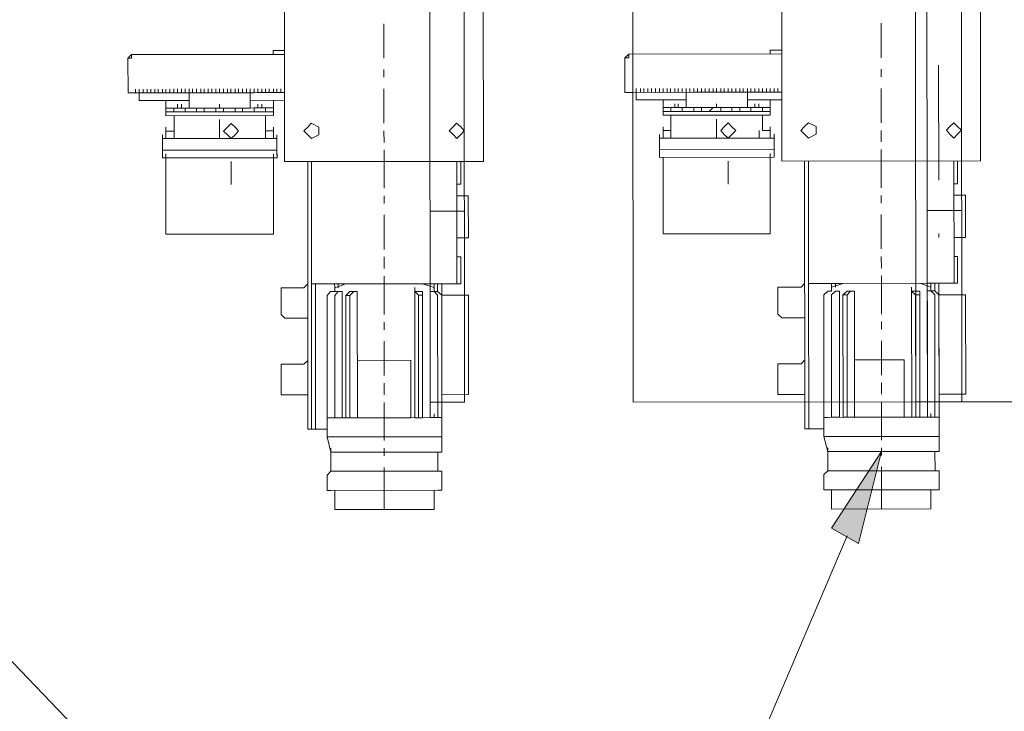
# Model space of a CAD drawing. Header units: inches. Extents: x -5850 to 5646, y 8947 to 13007.
# Tile 83 of 256: x -4312 to -4203, y 10466 to 10542. Entities that reach past the tile are written whole.
import ezdxf

# ---------------------------------------------------------------- set-up
doc = ezdxf.new("R2010")
doc.units = ezdxf.units.IN
doc.header["$MEASUREMENT"] = 0
for name, color, linetype in [('at_Entity', 7, 'Continuous'), ('at_Rect', 7, 'Continuous'), ('at_Solid', 7, 'Continuous')]:
    doc.layers.add(name, color=color, linetype=linetype)

msp = doc.modelspace()

# ---------------------------------------------------------------- hatches: boundary and pattern name
at = {"layer": 'at_Solid', "lineweight": 20}
msp.add_hatch(color=7, dxfattribs=at).paths.add_polyline_path([(-4222.25, 10486.21), (-4216.74, 10494.66), (-4219.29, 10484.52)])

# ---------------------------------------------------------------- linework, layer by layer
at = {"layer": 'at_Entity', "color": 7, "lineweight": 20}
for p, q in [((-4263.6, 11398.13), (-4262.8, 10500.11)), ((-4244.18, 10500.13), (-4244.98, 11398.15)), ((-4212.95, 10500.15), (-4213.75, 11398.17)), ((-4208.68, 11398.18), (-4207.87, 10500.16)), ((-4207.87, 10500.16), (-4208.68, 11398.18)), ((-4266.59, 10500.11), (-4267.33, 11328.01)), ((-4211.67, 10500.15), (-4212.41, 11328.06)), ((-4283.92, 10538.53), (-4283.92, 10538.95)), ((-4283.92, 10538.95), (-4282.69, 10538.95)), ((-4229.04, 10538.58), (-4229.04, 10539)), ((-4229.04, 10539), (-4227.76, 10539)), ((-4299.98, 10538.1), (-4299.59, 10538.51)), ((-4299.97, 10534.29), (-4299.98, 10538.1)), ((-4299.98, 10538.1), (-4299.58, 10538.1)), ((-4299.97, 10534.29), (-4299.98, 10538.1)), ((-4299.98, 10538.1), (-4299.58, 10538.1)), ((-4299.59, 10538.51), (-4282.69, 10538.53)), ((-4299.58, 10538.1), (-4299.59, 10538.51)), ((-4245.1, 10538.14), (-4244.66, 10538.56)), ((-4245.1, 10534.34), (-4245.1, 10538.14)), ((-4245.1, 10538.14), (-4244.66, 10538.14)), ((-4245.1, 10534.34), (-4245.1, 10538.14)), ((-4245.1, 10538.14), (-4244.66, 10538.14)), ((-4244.66, 10538.56), (-4227.76, 10538.58)), ((-4244.66, 10538.14), (-4244.66, 10538.56)), ((-4299.14, 10534.29), (-4299.14, 10534.71)), ((-4299.14, 10534.29), (-4299.14, 10534.71)), ((-4298.74, 10534.29), (-4298.75, 10534.71)), ((-4298.74, 10534.29), (-4298.75, 10534.71)), ((-4298.3, 10534.29), (-4298.3, 10534.71)), ((-4298.3, 10534.29), (-4298.3, 10534.71)), ((-4297.85, 10534.29), (-4297.85, 10534.71)), ((-4297.85, 10534.29), (-4297.85, 10534.71)), ((-4297.46, 10534.29), (-4297.46, 10534.71)), ((-4297.02, 10534.29), (-4297.02, 10534.71)), ((-4296.63, 10534.3), (-4296.63, 10534.71)), ((-4296.18, 10534.3), (-4296.18, 10534.71)), ((-4295.79, 10534.3), (-4295.79, 10534.71)), ((-4295.34, 10534.3), (-4295.34, 10534.71)), ((-4295.34, 10534.3), (-4295.34, 10534.71)), ((-4295.34, 10534.3), (-4295.34, 10534.71)), ((-4294.9, 10534.3), (-4294.9, 10534.72)), ((-4294.9, 10534.3), (-4294.9, 10534.72)), ((-4294.9, 10534.3), (-4294.9, 10534.72)), ((-4294.51, 10534.3), (-4294.51, 10534.72)), ((-4294.51, 10534.3), (-4294.51, 10534.72)), ((-4294.06, 10534.3), (-4294.06, 10534.72)), ((-4294.06, 10534.3), (-4294.06, 10534.72)), ((-4294.06, 10534.3), (-4294.06, 10534.72)), ((-4293.67, 10534.3), (-4293.67, 10534.72)), ((-4293.67, 10534.3), (-4293.67, 10534.72)), ((-4293.67, 10534.3), (-4293.67, 10534.72)), ((-4293.22, 10534.3), (-4293.22, 10534.72)), ((-4293.22, 10534.3), (-4293.22, 10534.72)), ((-4292.83, 10534.3), (-4292.83, 10534.72)), ((-4292.39, 10534.3), (-4292.39, 10534.72)), ((-4292.39, 10534.3), (-4292.39, 10534.72)), ((-4292.39, 10534.3), (-4292.39, 10534.72)), ((-4291.94, 10534.3), (-4291.94, 10534.72)), ((-4291.94, 10534.3), (-4291.94, 10534.72)), ((-4291.55, 10534.3), (-4291.55, 10534.72)), ((-4291.55, 10534.3), (-4291.55, 10534.72)), ((-4291.11, 10534.3), (-4291.11, 10534.72)), ((-4291.11, 10534.3), (-4291.11, 10534.72)), ((-4291.11, 10534.3), (-4291.11, 10534.72)), ((-4290.71, 10534.3), (-4290.72, 10534.72)), ((-4290.27, 10534.3), (-4290.27, 10534.72)), ((-4290.27, 10534.3), (-4290.27, 10534.72)), ((-4289.88, 10534.3), (-4289.88, 10534.72)), ((-4289.88, 10534.3), (-4289.88, 10534.72)), ((-4289.88, 10534.3), (-4289.88, 10534.72)), ((-4289.43, 10534.3), (-4289.43, 10534.72)), ((-4289.43, 10534.3), (-4289.43, 10534.72)), ((-4288.99, 10534.3), (-4288.99, 10534.72)), ((-4288.99, 10534.3), (-4288.99, 10534.72)), ((-4288.99, 10534.3), (-4288.99, 10534.72)), ((-4288.6, 10534.3), (-4288.6, 10534.72)), ((-4288.15, 10534.3), (-4288.15, 10534.72)), ((-4288.15, 10534.3), (-4288.15, 10534.72)), ((-4288.15, 10534.3), (-4288.15, 10534.72)), ((-4287.76, 10534.3), (-4287.76, 10534.72)), ((-4287.76, 10534.3), (-4287.76, 10534.72)), ((-4287.31, 10534.3), (-4287.31, 10534.72)), ((-4287.31, 10534.3), (-4287.31, 10534.72)), ((-4286.87, 10534.3), (-4286.87, 10534.72)), ((-4286.87, 10534.3), (-4286.87, 10534.72)), ((-4286.87, 10534.3), (-4286.87, 10534.72)), ((-4286.48, 10534.3), (-4286.48, 10534.72)), ((-4286.48, 10534.3), (-4286.48, 10534.72)), ((-4286.03, 10534.3), (-4286.03, 10534.72)), ((-4286.03, 10534.3), (-4286.03, 10534.72)), ((-4285.64, 10534.31), (-4285.64, 10534.72)), ((-4285.64, 10534.31), (-4285.64, 10534.72)), ((-4285.64, 10534.31), (-4285.64, 10534.72)), ((-4285.19, 10534.31), (-4285.19, 10534.72)), ((-4285.19, 10534.31), (-4285.19, 10534.72)), ((-4284.8, 10534.31), (-4284.8, 10534.72)), ((-4284.8, 10534.31), (-4284.8, 10534.72)), ((-4284.8, 10534.31), (-4284.8, 10534.72)), ((-4284.36, 10534.31), (-4284.36, 10534.72)), ((-4284.36, 10534.31), (-4284.36, 10534.72)), ((-4284.36, 10534.31), (-4284.36, 10534.72)), ((-4283.91, 10534.31), (-4283.91, 10534.72)), ((-4283.91, 10534.31), (-4283.91, 10534.72)), ((-4283.52, 10534.31), (-4283.52, 10534.73)), ((-4283.08, 10534.31), (-4283.08, 10534.73)), ((-4282.68, 10534.31), (-4282.69, 10534.73)), ((-4244.21, 10534.34), (-4244.21, 10534.76)), ((-4244.21, 10534.34), (-4244.21, 10534.76)), ((-4243.82, 10534.34), (-4243.82, 10534.76)), ((-4243.82, 10534.34), (-4243.82, 10534.76)), ((-4243.37, 10534.34), (-4243.37, 10534.76)), ((-4243.37, 10534.34), (-4243.37, 10534.76)), ((-4242.98, 10534.34), (-4242.98, 10534.76)), ((-4242.98, 10534.34), (-4242.98, 10534.76)), ((-4242.53, 10534.34), (-4242.54, 10534.76)), ((-4242.14, 10534.34), (-4242.14, 10534.76)), ((-4241.7, 10534.34), (-4241.7, 10534.76)), ((-4241.25, 10534.34), (-4241.25, 10534.76)), ((-4240.86, 10534.35), (-4240.86, 10534.76)), ((-4240.86, 10534.35), (-4240.86, 10534.76)), ((-4240.42, 10534.35), (-4240.42, 10534.76)), ((-4240.42, 10534.35), (-4240.42, 10534.76)), ((-4240.42, 10534.35), (-4240.42, 10534.76)), ((-4240.03, 10534.35), (-4240.03, 10534.76)), ((-4240.03, 10534.35), (-4240.03, 10534.76)), ((-4240.03, 10534.35), (-4240.03, 10534.76)), ((-4239.58, 10534.35), (-4239.58, 10534.76)), ((-4239.58, 10534.35), (-4239.58, 10534.76)), ((-4239.19, 10534.35), (-4239.19, 10534.76)), ((-4239.19, 10534.35), (-4239.19, 10534.76)), ((-4239.19, 10534.35), (-4239.19, 10534.76)), ((-4238.74, 10534.35), (-4238.74, 10534.77)), ((-4238.74, 10534.35), (-4238.74, 10534.77)), ((-4238.74, 10534.35), (-4238.74, 10534.77)), ((-4238.3, 10534.35), (-4238.3, 10534.77)), ((-4238.3, 10534.35), (-4238.3, 10534.77)), ((-4237.91, 10534.35), (-4237.91, 10534.77)), ((-4237.91, 10534.35), (-4237.91, 10534.77)), ((-4237.91, 10534.35), (-4237.91, 10534.77)), ((-4237.46, 10534.35), (-4237.46, 10534.77)), ((-4237.07, 10534.35), (-4237.07, 10534.77)), ((-4237.07, 10534.35), (-4237.07, 10534.77)), ((-4236.62, 10534.35), (-4236.62, 10534.77)), ((-4236.62, 10534.35), (-4236.62, 10534.77)), ((-4236.23, 10534.35), (-4236.23, 10534.77)), ((-4236.23, 10534.35), (-4236.23, 10534.77)), ((-4236.23, 10534.35), (-4236.23, 10534.77)), ((-4235.79, 10534.35), (-4235.79, 10534.77)), ((-4235.79, 10534.35), (-4235.79, 10534.77)), ((-4235.34, 10534.35), (-4235.34, 10534.77)), ((-4234.95, 10534.35), (-4234.95, 10534.77)), ((-4234.95, 10534.35), (-4234.95, 10534.77)), ((-4234.95, 10534.35), (-4234.95, 10534.77)), ((-4234.5, 10534.35), (-4234.5, 10534.77)), ((-4234.5, 10534.35), (-4234.5, 10534.77)), ((-4234.11, 10534.35), (-4234.11, 10534.77)), ((-4234.11, 10534.35), (-4234.11, 10534.77)), ((-4234.11, 10534.35), (-4234.11, 10534.77)), ((-4233.67, 10534.35), (-4233.67, 10534.77)), ((-4233.28, 10534.35), (-4233.28, 10534.77)), ((-4233.28, 10534.35), (-4233.28, 10534.77)), ((-4233.28, 10534.35), (-4233.28, 10534.77)), ((-4232.83, 10534.35), (-4232.83, 10534.77)), ((-4232.83, 10534.35), (-4232.83, 10534.77)), ((-4232.39, 10534.35), (-4232.39, 10534.77)), ((-4232.39, 10534.35), (-4232.39, 10534.77)), ((-4232, 10534.35), (-4232, 10534.77)), ((-4232, 10534.35), (-4232, 10534.77)), ((-4232, 10534.35), (-4232, 10534.77)), ((-4231.55, 10534.35), (-4231.55, 10534.77)), ((-4231.55, 10534.35), (-4231.55, 10534.77)), ((-4231.16, 10534.35), (-4231.16, 10534.77)), ((-4231.16, 10534.35), (-4231.16, 10534.77)), ((-4230.71, 10534.35), (-4230.71, 10534.77)), ((-4230.71, 10534.35), (-4230.71, 10534.77)), ((-4230.71, 10534.35), (-4230.71, 10534.77)), ((-4230.27, 10534.35), (-4230.27, 10534.77)), ((-4230.27, 10534.35), (-4230.27, 10534.77)), ((-4229.88, 10534.35), (-4229.88, 10534.77)), ((-4229.88, 10534.35), (-4229.88, 10534.77)), ((-4229.88, 10534.35), (-4229.88, 10534.77)), ((-4229.43, 10534.36), (-4229.43, 10534.77)), ((-4229.43, 10534.36), (-4229.43, 10534.77)), ((-4229.43, 10534.36), (-4229.43, 10534.77)), ((-4229.04, 10534.36), (-4229.04, 10534.77)), ((-4229.04, 10534.36), (-4229.04, 10534.77)), ((-4228.59, 10534.36), (-4228.59, 10534.77)), ((-4228.2, 10534.36), (-4228.2, 10534.77)), ((-4227.76, 10534.36), (-4227.76, 10534.78)), ((-4299.14, 10534.29), (-4299.97, 10534.29)), ((-4282.68, 10534.31), (-4299.14, 10534.29)), ((-4299.14, 10534.29), (-4292.83, 10534.3)), ((-4298.74, 10533.45), (-4298.74, 10534.29)), ((-4293.22, 10533.46), (-4298.74, 10533.45)), ((-4295.79, 10532.61), (-4295.79, 10533.45)), ((-4293.22, 10532.61), (-4293.22, 10534.3)), ((-4292.39, 10534.3), (-4292.83, 10534.3)), ((-4291.94, 10534.3), (-4292.39, 10534.3)), ((-4291.55, 10534.3), (-4291.94, 10534.3)), ((-4291.55, 10534.3), (-4290.71, 10534.3)), ((-4290.71, 10534.3), (-4288.6, 10534.3)), ((-4288.15, 10534.3), (-4288.6, 10534.3)), ((-4287.76, 10534.3), (-4288.15, 10534.3)), ((-4287.31, 10534.3), (-4287.76, 10534.3)), ((-4286.87, 10534.3), (-4287.31, 10534.3)), ((-4286.48, 10534.3), (-4286.87, 10534.3)), ((-4286.03, 10534.3), (-4286.48, 10534.3)), ((-4286.48, 10532.61), (-4286.48, 10534.3)), ((-4282.68, 10533.47), (-4286.48, 10533.46)), ((-4285.64, 10534.31), (-4286.03, 10534.3)), ((-4285.19, 10534.31), (-4285.64, 10534.31)), ((-4285.19, 10534.31), (-4282.68, 10534.31)), ((-4283.91, 10533.46), (-4283.91, 10532.62)), ((-4244.21, 10534.34), (-4245.1, 10534.34)), ((-4227.76, 10534.36), (-4244.21, 10534.34)), ((-4244.21, 10534.34), (-4237.46, 10534.35)), ((-4243.82, 10533.5), (-4243.82, 10534.34)), ((-4238.3, 10533.51), (-4243.82, 10533.5)), ((-4240.86, 10532.66), (-4240.86, 10533.5)), ((-4238.3, 10532.66), (-4238.3, 10534.35)), ((-4237.07, 10534.35), (-4237.46, 10534.35)), ((-4236.62, 10534.35), (-4237.07, 10534.35)), ((-4236.62, 10534.35), (-4235.79, 10534.35)), ((-4235.79, 10534.35), (-4235.34, 10534.35)), ((-4235.34, 10534.35), (-4233.67, 10534.35)), ((-4233.28, 10534.35), (-4233.67, 10534.35)), ((-4232.83, 10534.35), (-4233.28, 10534.35)), ((-4232.39, 10534.35), (-4232.83, 10534.35)), ((-4232, 10534.35), (-4232.39, 10534.35)), ((-4231.55, 10534.35), (-4232, 10534.35)), ((-4231.16, 10534.35), (-4231.55, 10534.35)), ((-4231.55, 10532.66), (-4231.55, 10534.35)), ((-4227.76, 10533.51), (-4231.55, 10533.51)), ((-4230.71, 10534.35), (-4231.16, 10534.35)), ((-4230.27, 10534.35), (-4230.71, 10534.35)), ((-4230.27, 10534.35), (-4227.76, 10534.36)), ((-4229.04, 10533.51), (-4229.04, 10532.67)), ((-4295.79, 10532.18), (-4295.79, 10532.61)), ((-4294.9, 10532.61), (-4295.79, 10532.61)), ((-4293.67, 10532.61), (-4294.9, 10532.61)), ((-4294.9, 10532.61), (-4294.9, 10532.18)), ((-4294.9, 10532.61), (-4294.51, 10532.61)), ((-4294.51, 10532.61), (-4294.51, 10533.03)), ((-4294.51, 10532.61), (-4294.51, 10533.03)), ((-4294.51, 10532.61), (-4294.06, 10532.61)), ((-4294.06, 10532.61), (-4294.06, 10533.03)), ((-4294.06, 10532.61), (-4294.06, 10533.03)), ((-4294.06, 10532.61), (-4293.67, 10532.61)), ((-4293.67, 10532.61), (-4292.39, 10532.61)), ((-4293.67, 10532.18), (-4293.67, 10532.61)), ((-4286.48, 10532.61), (-4293.22, 10532.61)), ((-4292.39, 10532.19), (-4292.39, 10532.61)), ((-4292.39, 10532.19), (-4292.39, 10532.61)), ((-4291.55, 10532.19), (-4291.55, 10532.61)), ((-4289.43, 10532.61), (-4290.27, 10532.61)), ((-4290.27, 10532.61), (-4290.27, 10532.19)), ((-4289.43, 10532.61), (-4290.27, 10532.61)), ((-4289.88, 10532.61), (-4289.88, 10533.04)), ((-4289.88, 10532.61), (-4289.88, 10533.04)), ((-4289.43, 10532.19), (-4289.43, 10532.61)), ((-4288.15, 10532.19), (-4288.15, 10532.61)), ((-4287.31, 10532.61), (-4286.03, 10532.62)), ((-4287.31, 10532.19), (-4287.31, 10532.61)), ((-4287.31, 10532.19), (-4287.31, 10532.61)), ((-4284.8, 10532.62), (-4286.03, 10532.62)), ((-4286.03, 10532.62), (-4286.03, 10532.19)), ((-4286.03, 10532.62), (-4285.64, 10532.62)), ((-4285.64, 10532.62), (-4285.64, 10533.04)), ((-4285.19, 10532.62), (-4285.19, 10533.04)), ((-4285.19, 10532.62), (-4285.19, 10533.04)), ((-4285.19, 10532.62), (-4284.8, 10532.62)), ((-4284.8, 10532.62), (-4283.91, 10532.62)), ((-4284.8, 10532.19), (-4284.8, 10532.62)), ((-4283.91, 10532.19), (-4283.91, 10532.62)), ((-4240.86, 10532.23), (-4240.86, 10532.66)), ((-4240.02, 10532.66), (-4240.86, 10532.66)), ((-4240.86, 10532.23), (-4229.04, 10532.24)), ((-4240.86, 10532.23), (-4240.86, 10531.81)), ((-4238.74, 10532.66), (-4240.02, 10532.66)), ((-4240.02, 10532.66), (-4240.02, 10532.23)), ((-4240.02, 10532.66), (-4239.58, 10532.66)), ((-4239.58, 10532.66), (-4239.58, 10533.08)), ((-4239.58, 10532.66), (-4239.58, 10533.08)), ((-4239.58, 10532.66), (-4239.19, 10532.66)), ((-4239.19, 10532.66), (-4239.19, 10533.08)), ((-4239.19, 10532.66), (-4239.19, 10533.08)), ((-4239.19, 10532.66), (-4238.74, 10532.66)), ((-4238.74, 10532.66), (-4237.46, 10532.66)), ((-4238.74, 10532.23), (-4238.74, 10532.66)), ((-4231.55, 10532.66), (-4238.3, 10532.66)), ((-4237.46, 10532.23), (-4237.46, 10532.66)), ((-4237.46, 10532.23), (-4237.46, 10532.66)), ((-4235.79, 10532.24), (-4237.46, 10532.23)), ((-4236.62, 10532.24), (-4236.62, 10532.66)), ((-4235.34, 10532.66), (-4235.79, 10532.24)), ((-4234.5, 10532.66), (-4235.34, 10532.66)), ((-4235.34, 10532.66), (-4234.95, 10532.66)), ((-4234.5, 10532.66), (-4235.34, 10532.66)), ((-4234.95, 10532.66), (-4234.95, 10533.08)), ((-4234.95, 10532.66), (-4234.95, 10533.08)), ((-4234.5, 10532.24), (-4234.5, 10532.66)), ((-4232.38, 10532.24), (-4234.5, 10532.24)), ((-4233.28, 10532.24), (-4233.28, 10532.66)), ((-4232.38, 10532.66), (-4231.16, 10532.66)), ((-4232.38, 10532.24), (-4232.38, 10532.66)), ((-4232.38, 10532.24), (-4232.38, 10532.66)), ((-4229.87, 10532.67), (-4231.16, 10532.66)), ((-4231.16, 10532.66), (-4231.16, 10532.24)), ((-4231.16, 10532.66), (-4230.71, 10532.66)), ((-4230.71, 10532.66), (-4230.71, 10533.09)), ((-4230.27, 10532.66), (-4230.27, 10533.09)), ((-4230.27, 10532.66), (-4230.27, 10533.09)), ((-4230.27, 10532.66), (-4229.87, 10532.67)), ((-4229.87, 10532.67), (-4229.04, 10532.67)), ((-4229.87, 10532.24), (-4229.87, 10532.67)), ((-4229.04, 10532.24), (-4229.04, 10532.67)), ((-4229.04, 10532.24), (-4229.04, 10531.82)), ((-4295.79, 10532.18), (-4283.91, 10532.19)), ((-4295.79, 10532.18), (-4295.79, 10531.76)), ((-4295.79, 10531.76), (-4283.91, 10531.77)), ((-4294.89, 10531.34), (-4294.89, 10531.76)), ((-4294.89, 10530.07), (-4294.89, 10531.34)), ((-4290.27, 10532.19), (-4292.39, 10532.19)), ((-4289.87, 10529.23), (-4289.88, 10531.35)), ((-4287.31, 10532.19), (-4289.43, 10532.19)), ((-4284.8, 10531.35), (-4284.8, 10531.77)), ((-4284.8, 10530.08), (-4284.8, 10531.35)), ((-4283.91, 10532.19), (-4283.91, 10531.77)), ((-4240.86, 10531.81), (-4229.04, 10531.82)), ((-4240.02, 10531.39), (-4240.02, 10531.81)), ((-4240.02, 10530.12), (-4240.02, 10531.39)), ((-4234.95, 10529.28), (-4234.95, 10531.39)), ((-4229.87, 10531.4), (-4229.87, 10531.82)), ((-4229.87, 10530.13), (-4229.87, 10531.4)), ((-4295.79, 10530.07), (-4295.79, 10530.49)), ((-4295.79, 10530.07), (-4294.89, 10530.07)), ((-4295.78, 10529.23), (-4295.79, 10530.07)), ((-4294.89, 10530.07), (-4294.89, 10530.49)), ((-4294.89, 10529.23), (-4294.89, 10530.07)), ((-4289.43, 10530.07), (-4288.98, 10530.5)), ((-4288.98, 10529.65), (-4289.43, 10530.07)), ((-4288.98, 10530.5), (-4288.59, 10530.92)), ((-4288.59, 10530.92), (-4288.15, 10530.5)), ((-4288.15, 10530.5), (-4287.76, 10530.08)), ((-4287.76, 10530.08), (-4288.15, 10529.65)), ((-4284.8, 10530.08), (-4284.8, 10530.5)), ((-4284.8, 10530.08), (-4283.91, 10530.08)), ((-4284.8, 10529.24), (-4284.8, 10530.08)), ((-4283.91, 10530.08), (-4283.91, 10530.5)), ((-4283.91, 10529.24), (-4283.91, 10530.08)), ((-4280.56, 10530.08), (-4280.12, 10530.51)), ((-4280.12, 10529.66), (-4280.56, 10530.08)), ((-4280.12, 10530.51), (-4279.73, 10530.93)), ((-4279.73, 10530.93), (-4278.89, 10530.51)), ((-4278.89, 10530.51), (-4278.89, 10529.66)), ((-4264.5, 10530.1), (-4264.06, 10530.52)), ((-4264.06, 10529.67), (-4264.5, 10530.1)), ((-4264.06, 10530.52), (-4263.67, 10530.95)), ((-4263.67, 10530.95), (-4263.22, 10530.52)), ((-4263.22, 10530.52), (-4262.83, 10530.1)), ((-4262.83, 10530.1), (-4263.22, 10529.67)), ((-4240.86, 10530.12), (-4240.86, 10530.54)), ((-4240.86, 10530.12), (-4240.02, 10530.12)), ((-4240.86, 10529.28), (-4240.86, 10530.12)), ((-4240.02, 10530.12), (-4240.02, 10530.54)), ((-4240.02, 10529.28), (-4240.02, 10530.12)), ((-4234.5, 10530.12), (-4234.11, 10530.55)), ((-4234.11, 10529.7), (-4234.5, 10530.12)), ((-4234.11, 10530.55), (-4233.67, 10530.97)), ((-4233.67, 10530.97), (-4233.27, 10530.55)), ((-4233.27, 10530.55), (-4232.83, 10530.13)), ((-4232.83, 10530.13), (-4233.27, 10529.7)), ((-4230.26, 10529.29), (-4230.26, 10530.13)), ((-4229.87, 10530.13), (-4229.87, 10530.55)), ((-4229.87, 10530.13), (-4229.04, 10530.13)), ((-4229.04, 10530.13), (-4229.04, 10530.55)), ((-4229.04, 10529.29), (-4229.04, 10530.13)), ((-4225.63, 10530.13), (-4225.24, 10530.56)), ((-4225.24, 10529.71), (-4225.63, 10530.13)), ((-4225.24, 10530.56), (-4224.8, 10530.98)), ((-4224.8, 10530.98), (-4223.96, 10530.56)), ((-4223.96, 10530.56), (-4223.96, 10529.71)), ((-4209.57, 10530.15), (-4209.18, 10530.57)), ((-4209.18, 10529.72), (-4209.57, 10530.15)), ((-4209.18, 10530.57), (-4208.74, 10530.99)), ((-4208.74, 10530.99), (-4208.35, 10530.57)), ((-4208.35, 10530.57), (-4207.9, 10530.15)), ((-4207.9, 10530.15), (-4208.35, 10529.72)), ((-4296.18, 10529.23), (-4296.18, 10529.64)), ((-4283.52, 10529.24), (-4296.18, 10529.23)), ((-4296.18, 10529.23), (-4296.17, 10527.96)), ((-4288.59, 10529.23), (-4288.98, 10529.65)), ((-4288.15, 10529.65), (-4288.59, 10529.23)), ((-4283.52, 10529.24), (-4283.52, 10529.66)), ((-4283.52, 10527.97), (-4283.52, 10529.24)), ((-4279.72, 10529.24), (-4280.12, 10529.66)), ((-4278.89, 10529.66), (-4279.72, 10529.24)), ((-4263.66, 10529.26), (-4264.06, 10529.67)), ((-4263.22, 10529.67), (-4263.66, 10529.26)), ((-4241.25, 10529.28), (-4241.25, 10529.69)), ((-4228.59, 10529.29), (-4241.25, 10529.28)), ((-4241.25, 10529.28), (-4241.25, 10528.01)), ((-4233.66, 10529.28), (-4234.11, 10529.7)), ((-4233.27, 10529.7), (-4233.66, 10529.28)), ((-4228.59, 10529.29), (-4228.59, 10529.71)), ((-4228.59, 10528.02), (-4228.59, 10529.29)), ((-4224.8, 10529.29), (-4225.24, 10529.71)), ((-4223.96, 10529.71), (-4224.8, 10529.29)), ((-4208.74, 10529.3), (-4209.18, 10529.72)), ((-4208.35, 10529.72), (-4208.74, 10529.3)), ((-4296.17, 10527.96), (-4296.17, 10528.38)), ((-4296.17, 10527.96), (-4296.17, 10528.38)), ((-4283.52, 10527.97), (-4296.17, 10527.96)), ((-4296.17, 10527.96), (-4283.52, 10527.97)), ((-4296.17, 10527.11), (-4296.17, 10527.96)), ((-4283.52, 10527.97), (-4283.52, 10528.4)), ((-4283.52, 10527.97), (-4283.52, 10528.4)), ((-4283.51, 10527.12), (-4283.52, 10527.97)), ((-4241.25, 10528.01), (-4241.25, 10528.43)), ((-4241.25, 10528.01), (-4241.25, 10528.43)), ((-4228.59, 10528.02), (-4241.25, 10528.01)), ((-4241.25, 10528.01), (-4228.59, 10528.02)), ((-4241.25, 10527.16), (-4241.25, 10528.01)), ((-4228.59, 10528.02), (-4228.59, 10528.45)), ((-4228.59, 10528.02), (-4228.59, 10528.45)), ((-4228.59, 10527.17), (-4228.59, 10528.02)), ((-4296.17, 10527.11), (-4296.17, 10527.54)), ((-4296.17, 10527.11), (-4283.51, 10527.12)), ((-4295.78, 10527.11), (-4295.78, 10527.54)), ((-4295.78, 10527.11), (-4295.78, 10518.67)), ((-4283.91, 10527.12), (-4283.91, 10527.55)), ((-4283.91, 10527.12), (-4283.9, 10518.68)), ((-4283.51, 10527.12), (-4283.52, 10527.55)), ((-4241.25, 10527.16), (-4241.25, 10527.59)), ((-4241.25, 10527.16), (-4228.59, 10527.17)), ((-4240.86, 10527.16), (-4240.85, 10518.71)), ((-4229.03, 10527.17), (-4229.03, 10527.6)), ((-4229.03, 10527.17), (-4229.03, 10518.72)), ((-4228.59, 10527.17), (-4228.59, 10527.6)), ((-4288.59, 10524.16), (-4288.59, 10526.7)), ((-4280.11, 10526.7), (-4280.09, 10497.56)), ((-4279.72, 10524.17), (-4279.72, 10526.7)), ((-4279.72, 10526.7), (-4279.71, 10513.19)), ((-4263.65, 10513.21), (-4263.66, 10526.72)), ((-4263.21, 10524.19), (-4263.22, 10526.72)), ((-4233.66, 10524.21), (-4233.66, 10526.75)), ((-4225.24, 10526.75), (-4225.21, 10497.61)), ((-4224.79, 10524.22), (-4224.79, 10526.75)), ((-4224.79, 10526.75), (-4224.78, 10513.24)), ((-4208.72, 10513.26), (-4208.73, 10526.77)), ((-4208.34, 10524.24), (-4208.34, 10526.77)), ((-4224.79, 10524.22), (-4224.79, 10524.64)), ((-4279.72, 10524.17), (-4279.72, 10524.59)), ((-4279.72, 10524.17), (-4279.71, 10516.15)), ((-4263.66, 10524.19), (-4263.21, 10524.19)), ((-4224.79, 10524.22), (-4224.79, 10516.2)), ((-4208.73, 10524.24), (-4208.34, 10524.24)), ((-4262.38, 10522.92), (-4263.66, 10522.92)), ((-4262.37, 10518.28), (-4262.38, 10522.92)), ((-4207.45, 10522.97), (-4208.73, 10522.97)), ((-4207.44, 10518.33), (-4207.45, 10522.97)), ((-4262.82, 10521.23), (-4266.61, 10521.23)), ((-4207.89, 10521.28), (-4211.69, 10521.28)), ((-4295.78, 10518.67), (-4295.78, 10519.09)), ((-4295.78, 10518.67), (-4286.85, 10518.67)), ((-4283.9, 10518.68), (-4286.85, 10518.67)), ((-4283.9, 10518.68), (-4283.9, 10519.1)), ((-4263.65, 10518.28), (-4262.37, 10518.28)), ((-4240.85, 10518.71), (-4240.85, 10519.14)), ((-4240.85, 10518.71), (-4231.98, 10518.72)), ((-4229.03, 10518.72), (-4231.98, 10518.72)), ((-4229.03, 10518.72), (-4229.03, 10519.15)), ((-4208.73, 10518.32), (-4207.44, 10518.33)), ((-4279.71, 10516.15), (-4279.71, 10516.57)), ((-4279.71, 10513.19), (-4279.71, 10516.15)), ((-4263.65, 10516.16), (-4263.21, 10516.16)), ((-4263.21, 10516.16), (-4263.2, 10513.21)), ((-4224.79, 10516.2), (-4224.79, 10516.62)), ((-4224.78, 10513.24), (-4224.79, 10516.2)), ((-4208.73, 10516.21), (-4208.33, 10516.21)), ((-4208.33, 10516.21), (-4208.33, 10513.26)), ((-4283.06, 10512.34), (-4283.06, 10512.77)), ((-4283.06, 10512.77), (-4282.67, 10512.77)), ((-4282.67, 10512.77), (-4280.55, 10512.77)), ((-4280.1, 10513.19), (-4280.55, 10512.77)), ((-4279.71, 10513.19), (-4263.65, 10513.21)), ((-4276.31, 10513.2), (-4279.71, 10513.19)), ((-4279.71, 10513.19), (-4279.7, 10497.14)), ((-4279.25, 10497.14), (-4279.26, 10513.19)), ((-4277.14, 10512.77), (-4277.15, 10513.19)), ((-4275.92, 10513.2), (-4277.14, 10512.77)), ((-4277.14, 10512.77), (-4277.14, 10512.35)), ((-4276.75, 10513.2), (-4276.75, 10512.77)), ((-4268.28, 10512.36), (-4268.28, 10512.78)), ((-4266.16, 10512.78), (-4267.44, 10513.2)), ((-4263.2, 10513.21), (-4266.61, 10513.2)), ((-4266.16, 10512.78), (-4266.16, 10513.2)), ((-4266.16, 10512.78), (-4266.16, 10512.36)), ((-4265.77, 10513.2), (-4265.77, 10512.36)), ((-4265.32, 10511.93), (-4265.32, 10513.21)), ((-4228.18, 10512.81), (-4227.74, 10512.82)), ((-4228.18, 10512.39), (-4228.18, 10512.81)), ((-4227.74, 10512.82), (-4225.62, 10512.82)), ((-4225.23, 10513.24), (-4225.62, 10512.82)), ((-4224.78, 10513.24), (-4208.72, 10513.26)), ((-4224.78, 10513.24), (-4224.77, 10497.19)), ((-4224.77, 10497.19), (-4224.78, 10513.24)), ((-4221.38, 10513.24), (-4224.78, 10513.24)), ((-4220.99, 10513.24), (-4222.27, 10512.82)), ((-4222.27, 10512.82), (-4222.27, 10513.24)), ((-4222.27, 10512.82), (-4222.27, 10512.4)), ((-4221.83, 10513.24), (-4221.83, 10512.82)), ((-4213.41, 10512.4), (-4213.41, 10512.83)), ((-4211.29, 10512.83), (-4212.51, 10513.25)), ((-4208.33, 10513.26), (-4211.68, 10513.25)), ((-4211.29, 10512.83), (-4211.29, 10513.25)), ((-4211.29, 10512.83), (-4211.29, 10512.41)), ((-4210.84, 10513.25), (-4210.84, 10512.41)), ((-4210.39, 10511.98), (-4210.4, 10513.25)), ((-4283.05, 10509.8), (-4283.06, 10512.34)), ((-4277.98, 10511.92), (-4277.59, 10512.35)), ((-4277.59, 10512.35), (-4277.98, 10511.92)), ((-4277.97, 10498.41), (-4277.98, 10511.92)), ((-4277.98, 10511.92), (-4277.97, 10498.41)), ((-4276.75, 10512.35), (-4277.59, 10512.35)), ((-4277.14, 10511.92), (-4276.75, 10512.35)), ((-4276.75, 10512.35), (-4277.14, 10511.92)), ((-4277.13, 10498.41), (-4277.14, 10511.92)), ((-4277.14, 10511.92), (-4277.13, 10498.41)), ((-4276.31, 10512.35), (-4276.75, 10512.35)), ((-4276.3, 10498.41), (-4276.31, 10512.35)), ((-4275.47, 10512.35), (-4275.92, 10511.92)), ((-4275.91, 10498.41), (-4275.92, 10511.92)), ((-4275.92, 10511.92), (-4275.47, 10511.92)), ((-4275.47, 10511.92), (-4275.03, 10512.35)), ((-4275.03, 10512.35), (-4275.47, 10512.35)), ((-4275.47, 10511.92), (-4275.46, 10498.41)), ((-4274.64, 10512.35), (-4275.03, 10512.35)), ((-4274.62, 10498.41), (-4274.64, 10512.35)), ((-4268.28, 10512.36), (-4268.27, 10498.41)), ((-4267.44, 10512.36), (-4268.28, 10512.36)), ((-4268.28, 10512.36), (-4267.89, 10511.93)), ((-4267.88, 10498.41), (-4267.89, 10511.93)), ((-4267.89, 10511.93), (-4267.44, 10511.93)), ((-4267.44, 10511.93), (-4267.44, 10512.36)), ((-4267.44, 10511.93), (-4267.43, 10498.41)), ((-4266.61, 10512.36), (-4266.59, 10498.42)), ((-4266.16, 10512.36), (-4266.61, 10512.36)), ((-4266.16, 10512.36), (-4265.77, 10512.36)), ((-4265.77, 10511.93), (-4266.16, 10512.36)), ((-4266.16, 10512.36), (-4265.77, 10511.93)), ((-4265.77, 10512.36), (-4265.32, 10511.93)), ((-4265.76, 10498.42), (-4265.77, 10511.93)), ((-4265.77, 10511.93), (-4265.76, 10498.42)), ((-4262.37, 10511.94), (-4265.32, 10511.93)), ((-4265.31, 10498.42), (-4265.32, 10511.93)), ((-4262.36, 10500.96), (-4262.37, 10511.94)), ((-4228.18, 10509.85), (-4228.18, 10512.39)), ((-4223.11, 10511.97), (-4222.66, 10512.4)), ((-4222.66, 10512.4), (-4223.11, 10511.97)), ((-4223.1, 10498.45), (-4223.11, 10511.97)), ((-4223.11, 10511.97), (-4223.1, 10498.45)), ((-4222.27, 10512.4), (-4222.66, 10512.4)), ((-4222.27, 10511.97), (-4221.83, 10512.4)), ((-4221.83, 10512.4), (-4222.27, 10511.97)), ((-4222.26, 10498.46), (-4222.27, 10511.97)), ((-4222.27, 10511.97), (-4222.26, 10498.46)), ((-4221.38, 10512.4), (-4221.83, 10512.4)), ((-4221.37, 10498.46), (-4221.38, 10512.4)), ((-4220.54, 10512.4), (-4220.99, 10511.97)), ((-4220.98, 10498.46), (-4220.99, 10511.97)), ((-4220.99, 10511.97), (-4220.54, 10511.97)), ((-4220.54, 10511.97), (-4220.15, 10512.4)), ((-4220.15, 10512.4), (-4220.54, 10512.4)), ((-4220.54, 10511.97), (-4220.53, 10498.46)), ((-4219.71, 10512.4), (-4220.15, 10512.4)), ((-4219.7, 10498.46), (-4219.71, 10512.4)), ((-4213.41, 10512.4), (-4213.39, 10498.46)), ((-4212.51, 10512.4), (-4213.41, 10512.4)), ((-4213.41, 10512.4), (-4212.96, 10511.98)), ((-4212.95, 10498.46), (-4212.96, 10511.98)), ((-4212.96, 10511.98), (-4212.51, 10511.98)), ((-4212.51, 10511.98), (-4212.51, 10512.4)), ((-4212.51, 10511.98), (-4212.5, 10498.46)), ((-4211.68, 10512.41), (-4211.66, 10498.46)), ((-4211.29, 10512.41), (-4211.68, 10512.41)), ((-4211.29, 10512.41), (-4210.84, 10512.41)), ((-4210.84, 10511.98), (-4211.29, 10512.41)), ((-4211.29, 10512.41), (-4210.84, 10511.98)), ((-4210.84, 10512.41), (-4210.39, 10511.98)), ((-4210.83, 10498.47), (-4210.84, 10511.98)), ((-4210.84, 10511.98), (-4210.83, 10498.47)), ((-4207.44, 10511.99), (-4210.39, 10511.98)), ((-4210.38, 10498.47), (-4210.39, 10511.98)), ((-4207.43, 10501.01), (-4207.44, 10511.99)), ((-4282.66, 10509.39), (-4283.05, 10509.8)), ((-4282.66, 10509.39), (-4280.54, 10509.39)), ((-4280.54, 10509.39), (-4280.1, 10509.39)), ((-4227.73, 10509.44), (-4228.18, 10509.85)), ((-4227.73, 10509.44), (-4225.62, 10509.44)), ((-4225.62, 10509.44), (-4225.23, 10509.44)), ((-4283.05, 10503.89), (-4283.05, 10504.32)), ((-4283.05, 10504.32), (-4282.66, 10504.32)), ((-4282.66, 10504.32), (-4280.54, 10504.32)), ((-4280.09, 10504.74), (-4280.54, 10504.32)), ((-4268.72, 10504.75), (-4274.63, 10504.74)), ((-4274.63, 10504.74), (-4274.62, 10498.41)), ((-4268.71, 10498.41), (-4268.72, 10504.75)), ((-4228.18, 10503.94), (-4228.18, 10504.37)), ((-4228.18, 10504.37), (-4227.73, 10504.37)), ((-4228.17, 10501.41), (-4228.18, 10503.94)), ((-4227.73, 10504.37), (-4225.61, 10504.37)), ((-4225.22, 10504.79), (-4225.61, 10504.37)), ((-4214.24, 10504.8), (-4219.7, 10504.79)), ((-4219.7, 10504.79), (-4219.7, 10498.46)), ((-4214.23, 10498.46), (-4214.24, 10504.8)), ((-4283.05, 10501.36), (-4283.05, 10503.89)), ((-4283.05, 10500.94), (-4283.05, 10501.36)), ((-4282.66, 10500.94), (-4283.05, 10500.94)), ((-4282.66, 10500.94), (-4280.54, 10500.94)), ((-4280.54, 10500.94), (-4280.09, 10500.94)), ((-4262.36, 10500.96), (-4265.31, 10500.95)), ((-4228.17, 10500.99), (-4228.17, 10501.41)), ((-4227.73, 10500.99), (-4228.17, 10500.99)), ((-4227.73, 10500.99), (-4225.61, 10500.99)), ((-4225.61, 10500.99), (-4225.22, 10500.99)), ((-4207.43, 10501.01), (-4210.38, 10501)), ((-4262.8, 10500.11), (-4266.59, 10500.11)), ((-4212.95, 10500.15), (-4244.18, 10500.13)), ((-4210.38, 10500.16), (-4212.95, 10500.15)), ((-4207.87, 10500.16), (-4211.67, 10500.15)), ((-4207.87, 10500.16), (-4210.38, 10500.16)), ((-4171.96, 10500.19), (-4207.87, 10500.16)), ((-4277.13, 10498.41), (-4277.13, 10498.83)), ((-4266.15, 10498.42), (-4266.15, 10498.84)), ((-4265.76, 10498.42), (-4265.76, 10498.84)), ((-4265.76, 10498.42), (-4265.76, 10498.84)), ((-4265.31, 10498.42), (-4265.31, 10498.84)), ((-4265.31, 10498.42), (-4265.31, 10498.84)), ((-4222.26, 10498.46), (-4222.26, 10498.88)), ((-4211.27, 10498.46), (-4211.28, 10498.89)), ((-4210.83, 10498.47), (-4210.83, 10498.89)), ((-4210.83, 10498.47), (-4210.83, 10498.89)), ((-4210.38, 10498.47), (-4210.38, 10498.89)), ((-4210.38, 10498.47), (-4210.38, 10498.89)), ((-4280.09, 10497.14), (-4280.09, 10497.56)), ((-4280.09, 10497.56), (-4280.09, 10497.14)), ((-4280.09, 10497.14), (-4280.09, 10497.56)), ((-4279.7, 10497.14), (-4279.7, 10497.56)), ((-4277.97, 10498.41), (-4277.97, 10496.72)), ((-4277.97, 10498.41), (-4277.13, 10498.41)), ((-4277.97, 10498.41), (-4277.58, 10498.41)), ((-4277.58, 10498.41), (-4274.62, 10498.41)), ((-4277.13, 10498.41), (-4276.3, 10498.41)), ((-4275.46, 10498.41), (-4275.91, 10498.41)), ((-4275.46, 10498.41), (-4274.62, 10498.41)), ((-4274.62, 10498.41), (-4268.71, 10498.41)), ((-4265.31, 10498.42), (-4268.71, 10498.41)), ((-4268.27, 10498.41), (-4267.88, 10498.41)), ((-4267.43, 10498.41), (-4267.88, 10498.41)), ((-4266.59, 10498.42), (-4265.76, 10498.42)), ((-4265.76, 10498.42), (-4265.31, 10498.42)), ((-4265.31, 10498.42), (-4265.31, 10496.73)), ((-4225.21, 10497.19), (-4225.21, 10497.61)), ((-4225.21, 10497.61), (-4225.21, 10497.19)), ((-4225.21, 10497.19), (-4225.21, 10497.61)), ((-4224.77, 10497.19), (-4224.77, 10497.61)), ((-4223.1, 10498.45), (-4222.26, 10498.46)), ((-4223.1, 10498.45), (-4223.1, 10496.76)), ((-4223.1, 10498.45), (-4222.65, 10498.45)), ((-4222.65, 10498.45), (-4219.7, 10498.46)), ((-4222.26, 10498.46), (-4221.37, 10498.46)), ((-4220.53, 10498.46), (-4220.98, 10498.46)), ((-4220.53, 10498.46), (-4219.7, 10498.46)), ((-4219.7, 10498.46), (-4214.23, 10498.46)), ((-4210.38, 10498.47), (-4214.23, 10498.46)), ((-4213.39, 10498.46), (-4212.95, 10498.46)), ((-4212.5, 10498.46), (-4212.95, 10498.46)), ((-4211.66, 10498.46), (-4210.83, 10498.47)), ((-4210.83, 10498.47), (-4210.38, 10498.47)), ((-4210.38, 10498.47), (-4210.38, 10496.78)), ((-4280.09, 10497.14), (-4279.7, 10497.14)), ((-4279.7, 10497.14), (-4280.09, 10497.14)), ((-4279.7, 10497.14), (-4279.25, 10497.14)), ((-4277.97, 10497.14), (-4279.25, 10497.14)), ((-4277.97, 10496.29), (-4277.97, 10496.72)), ((-4265.31, 10496.73), (-4265.31, 10496.3)), ((-4225.21, 10497.19), (-4224.77, 10497.19)), ((-4224.77, 10497.19), (-4225.21, 10497.19)), ((-4223.1, 10497.19), (-4224.77, 10497.19)), ((-4223.09, 10496.34), (-4223.1, 10496.76)), ((-4210.38, 10496.35), (-4223.09, 10496.34)), ((-4223.09, 10496.34), (-4222.65, 10494.66)), ((-4210.38, 10496.78), (-4210.38, 10496.35)), ((-4210.38, 10496.35), (-4210.38, 10494.67)), ((-4265.31, 10496.3), (-4277.97, 10496.29)), ((-4277.97, 10496.29), (-4277.57, 10494.61)), ((-4265.31, 10496.3), (-4265.31, 10494.62)), ((-4277.57, 10494.61), (-4277.58, 10495.03)), ((-4265.75, 10494.62), (-4277.57, 10494.61)), ((-4277.57, 10494.61), (-4277.57, 10492.49)), ((-4265.75, 10494.62), (-4265.75, 10492.51)), ((-4265.31, 10494.62), (-4265.75, 10494.62)), ((-4222.65, 10494.66), (-4222.65, 10495.08)), ((-4210.83, 10494.67), (-4222.65, 10494.66)), ((-4222.65, 10494.66), (-4222.65, 10492.54)), ((-4222.25, 10486.21), (-4216.74, 10494.66)), ((-4216.74, 10494.66), (-4219.29, 10484.52)), ((-4210.83, 10494.67), (-4210.82, 10492.55)), ((-4210.38, 10494.67), (-4210.83, 10494.67)), ((-4277.96, 10492.07), (-4277.57, 10492.49)), ((-4277.96, 10492.07), (-4277.96, 10490.38)), ((-4277.57, 10492.49), (-4265.75, 10492.51)), ((-4265.75, 10492.51), (-4265.3, 10492.51)), ((-4265.3, 10492.51), (-4265.3, 10492.08)), ((-4265.3, 10492.08), (-4265.3, 10490.39)), ((-4223.09, 10492.12), (-4222.65, 10492.54)), ((-4223.09, 10492.12), (-4223.09, 10490.43)), ((-4222.65, 10492.54), (-4210.82, 10492.55)), ((-4210.82, 10492.55), (-4210.38, 10492.55)), ((-4210.38, 10492.55), (-4210.38, 10492.13)), ((-4210.38, 10492.13), (-4210.38, 10490.44)), ((-4277.57, 10490.38), (-4277.96, 10490.38)), ((-4265.75, 10490.39), (-4277.57, 10490.38)), ((-4277.12, 10490.38), (-4277.12, 10488.69)), ((-4266.14, 10490.39), (-4266.14, 10488.7)), ((-4265.3, 10490.39), (-4265.75, 10490.39)), ((-4222.64, 10490.43), (-4223.09, 10490.43)), ((-4210.82, 10490.44), (-4222.64, 10490.43)), ((-4222.25, 10490.43), (-4222.25, 10488.74)), ((-4211.27, 10490.44), (-4211.27, 10488.75)), ((-4210.38, 10490.44), (-4210.82, 10490.44)), ((-4222.25, 10488.32), (-4222.25, 10488.74)), ((-4211.27, 10488.75), (-4211.27, 10488.33)), ((-4277.12, 10488.27), (-4277.12, 10488.69)), ((-4276.73, 10488.27), (-4277.12, 10488.27)), ((-4266.14, 10488.28), (-4276.73, 10488.27)), ((-4266.14, 10488.7), (-4266.14, 10488.28)), ((-4211.27, 10488.33), (-4222.25, 10488.32)), ((-4219.29, 10484.52), (-4222.25, 10486.21)), ((-4220.52, 10485.36), (-4253.02, 10409.31)), ((-4324.02, 10483.16), (-4253.02, 10409.31))]:
    msp.add_line(p, q, dxfattribs=at)
at = {"layer": 'at_Entity', "color": 3, "lineweight": 20}
for p, q in [((-4271.71, 10541.92), (-4271.7, 10538.12)), ((-4216.78, 10541.97), (-4216.77, 10538.17)), ((-4271.7, 10536.85), (-4271.7, 10536.01)), ((-4216.77, 10536.9), (-4216.77, 10536.06)), ((-4210.41, 10524.65), (-4210.42, 10537.33)), ((-4271.7, 10534.74), (-4271.7, 10530.94)), ((-4216.77, 10534.78), (-4216.77, 10530.99)), ((-4271.7, 10530.09), (-4271.69, 10528.82)), ((-4216.77, 10530.14), (-4216.77, 10528.87)), ((-4271.69, 10527.98), (-4271.69, 10523.76)), ((-4216.77, 10528.03), (-4216.76, 10523.8)), ((-4271.69, 10522.91), (-4271.69, 10522.07)), ((-4216.76, 10522.96), (-4216.76, 10522.12)), ((-4271.69, 10520.8), (-4271.68, 10517)), ((-4216.76, 10520.85), (-4216.76, 10517.05)), ((-4210.4, 10518.32), (-4210.4, 10518.74)), ((-4271.68, 10516.16), (-4271.68, 10514.88)), ((-4216.76, 10516.2), (-4216.75, 10514.93)), ((-4271.68, 10514.04), (-4271.68, 10509.81)), ((-4216.75, 10514.09), (-4216.75, 10509.86)), ((-4210.38, 10500.16), (-4210.39, 10511.98)), ((-4271.68, 10508.97), (-4271.68, 10508.13)), ((-4216.75, 10509.02), (-4216.75, 10508.18)), ((-4271.67, 10506.86), (-4271.67, 10503.06)), ((-4216.75, 10506.91), (-4216.74, 10503.11)), ((-4271.67, 10502.21), (-4271.67, 10500.95)), ((-4216.74, 10502.26), (-4216.74, 10501)), ((-4271.67, 10500.1), (-4271.66, 10495.88)), ((-4216.74, 10500.15), (-4216.74, 10495.93)), ((-4271.66, 10495.03), (-4271.66, 10494.19)), ((-4216.74, 10495.08), (-4216.74, 10494.24)), ((-4271.66, 10492.92), (-4271.66, 10488.27)), ((-4216.73, 10492.97), (-4216.73, 10488.32))]:
    msp.add_line(p, q, dxfattribs=at)
at = {"layer": 'at_Rect', "color": 7, "lineweight": 20}
for p, q in [((-4282.7, 10556.69), (-4282.67, 10526.7)), ((-4260.71, 10526.72), (-4260.73, 10556.71)), ((-4227.77, 10556.74), (-4227.75, 10526.75)), ((-4205.78, 10526.77), (-4205.81, 10556.76)), ((-4260.71, 10526.72), (-4282.67, 10526.7)), ((-4205.78, 10526.77), (-4227.75, 10526.75))]:
    msp.add_line(p, q, dxfattribs=at)

doc.saveas('drawing.dxf')
